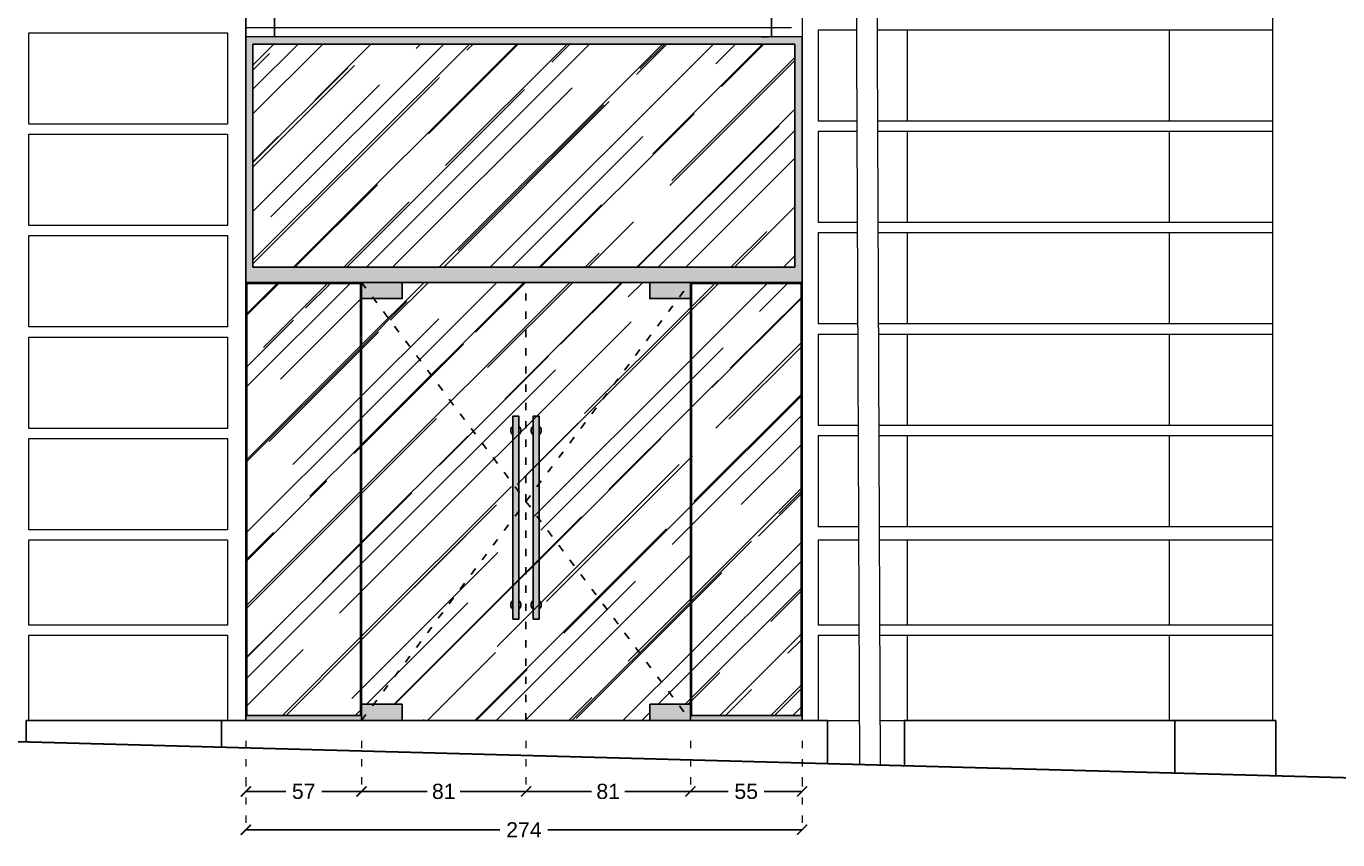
# Model space of a CAD drawing. Header units: centimetres. Extents: x -2854 to 18796, y -762 to 9238.
# Tile 67 of 166: x 537 to 1184, y 99 to 501. Entities that reach past the tile are written whole.
import ezdxf
from ezdxf.enums import TextEntityAlignment as Align

# ---------------------------------------------------------------- set-up
doc = ezdxf.new("R2010")
doc.units = ezdxf.units.CM
doc.header["$LTSCALE"] = 0.3
doc.linetypes.add('ACAD_ISO03W100', pattern=[30, 12, -18])
for name, color, linetype, lineweight in [('KK_DIM', 253, 'Continuous', 5), ('KK_FUR_NEW', 14, 'Continuous', 9), ('KK_FUR_TXT', 251, 'Continuous', 9), ('XR_EXIST_WALLS_0.05', 4, 'Continuous', 5), ('XR_EXIST_WALLS_0.30', 1, 'Continuous', 30)]:
    doc.layers.add(name, color=color, linetype=linetype, lineweight=lineweight)
doc.layers.add('KK_DIM_SIGNAGE', color=7, linetype='Continuous', true_color=0xbf73b1)
for name, color, linetype in [('XR_EXIST_DOORS-WINDOWS', 252, 'Continuous'), ('XR_EXIST_DOORS-WINDOWS_PROJECTIONS', 253, 'ACAD_ISO03W100'), ('XR_EXIST_FLOORING-STAIRS', 4, 'Continuous'), ('XR_EXIST_HATCH', 252, 'Continuous')]:
    doc.layers.add(name, color=color, linetype=linetype)
doc.styles.add('KIKO Milano_Light', font='Arial.ttf')
doc.styles.get("Standard").update_dxf_attribs({"font": 'Arial.ttf'})
doc.dimstyles.new('KIKO', dxfattribs={"dimtxt": 1.5, "dimasz": 1, "dimexe": 0, "dimexo": 2, "dimgap": 0.7, "dimtad": 0, "dimtih": 1, "dimtoh": 1, "dimdec": 0, "dimzin": 0, "dimtxsty": 'KIKO Milano_Light', "dimblk": 'ARCHTICK', "dimcen": 0.09, "dimadec": 1, "dimazin": 0, "dimtfac": 1, "dimtdec": 0, "dimtix": 1, "dimtofl": 0, "dimtmove": 0, "dimatfit": 3, "dimldrblk": 'ARCHTICK', "dimfxl": 5, "dimfxlon": 1, "dimtolj": 1, "dimtzin": 0, "dimlwe": 5, "dimarcsym": 0})

# ---------------------------------------------------------------- blocks, each defined once
blk = doc.blocks.new('_ArchTick')
at = {"color": 0, "linetype": 'ByBlock', "const_width": 0.15}
blk.add_lwpolyline([(-0.5, -0.5), (0.5, 0.5)], dxfattribs=at)
blk = doc.blocks.new('*D58')
at = {"layer": 'Defpoints', "color": 0, "transparency": 16777216}
for p in [(702.71, 158.26), (783.71, 158.26), (783.71, 123.28)]:
    blk.add_point(p, dxfattribs=at)
at = {"layer": 'KK_DIM', "color": 0, "linetype": 'ACAD_ISO03W100', "lineweight": 5, "transparency": 16777216}
for p, q in [((702.71, 148.26), (702.71, 123.28)), ((783.71, 148.26), (783.71, 123.28))]:
    blk.add_line(p, q, dxfattribs=at)
at = {"layer": 'KK_DIM', "color": 0, "lineweight": -2, "transparency": 16777216}
for p, q in [((702.71, 123.28), (735.06, 123.28)), ((783.71, 123.28), (751.36, 123.28))]:
    blk.add_line(p, q, dxfattribs=at)
at = {"layer": 'KK_DIM', "color": 0, "lineweight": -2, "transparency": 16777216, "xscale": 5, "yscale": 5, "zscale": 5, "rotation": 180}
blk.add_blockref('_ArchTick', (702.71, 123.28), dxfattribs=at)
at = {"layer": 'KK_DIM', "color": 0, "lineweight": -2, "transparency": 16777216, "xscale": 5, "yscale": 5, "zscale": 5}
blk.add_blockref('_ArchTick', (783.71, 123.28), dxfattribs=at)
at = {"layer": 'KK_DIM', "color": 0, "transparency": 16777216, "insert": (743.21, 123.28), "char_height": 7.5, "attachment_point": 5, "style": 'KIKO Milano_Light'}
blk.add_mtext('\\A1;81', dxfattribs=at)
blk = doc.blocks.new('*D59')
at = {"layer": 'Defpoints', "color": 0, "transparency": 16777216}
for p in [(783.71, 158.26), (864.71, 158.26), (864.71, 123.28)]:
    blk.add_point(p, dxfattribs=at)
at = {"layer": 'KK_DIM', "color": 0, "linetype": 'ACAD_ISO03W100', "lineweight": 5, "transparency": 16777216}
for p, q in [((783.71, 148.26), (783.71, 123.28)), ((864.71, 148.26), (864.71, 123.28))]:
    blk.add_line(p, q, dxfattribs=at)
at = {"layer": 'KK_DIM', "color": 0, "lineweight": -2, "transparency": 16777216}
for p, q in [((783.71, 123.28), (816.06, 123.28)), ((864.71, 123.28), (832.36, 123.28))]:
    blk.add_line(p, q, dxfattribs=at)
at = {"layer": 'KK_DIM', "color": 0, "lineweight": -2, "transparency": 16777216, "xscale": 5, "yscale": 5, "zscale": 5, "rotation": 180}
blk.add_blockref('_ArchTick', (783.71, 123.28), dxfattribs=at)
at = {"layer": 'KK_DIM', "color": 0, "lineweight": -2, "transparency": 16777216, "xscale": 5, "yscale": 5, "zscale": 5}
blk.add_blockref('_ArchTick', (864.71, 123.28), dxfattribs=at)
at = {"layer": 'KK_DIM', "color": 0, "transparency": 16777216, "insert": (824.21, 123.28), "char_height": 7.5, "attachment_point": 5, "style": 'KIKO Milano_Light'}
blk.add_mtext('\\A1;81', dxfattribs=at)
blk = doc.blocks.new('*D60')
at = {"layer": 'Defpoints', "color": 0, "transparency": 16777216}
for p in [(864.71, 158.26), (919.71, 158.26), (919.71, 123.28)]:
    blk.add_point(p, dxfattribs=at)
at = {"layer": 'KK_DIM', "color": 0, "linetype": 'ACAD_ISO03W100', "lineweight": 5, "transparency": 16777216}
for p, q in [((864.71, 148.26), (864.71, 123.28)), ((919.71, 148.26), (919.71, 123.28))]:
    blk.add_line(p, q, dxfattribs=at)
at = {"layer": 'KK_DIM', "color": 0, "lineweight": -2, "transparency": 16777216}
for p, q in [((864.71, 123.28), (883.31, 123.28)), ((919.71, 123.28), (901.11, 123.28))]:
    blk.add_line(p, q, dxfattribs=at)
at = {"layer": 'KK_DIM', "color": 0, "lineweight": -2, "transparency": 16777216, "xscale": 5, "yscale": 5, "zscale": 5, "rotation": 180}
blk.add_blockref('_ArchTick', (864.71, 123.28), dxfattribs=at)
at = {"layer": 'KK_DIM', "color": 0, "lineweight": -2, "transparency": 16777216, "xscale": 5, "yscale": 5, "zscale": 5}
blk.add_blockref('_ArchTick', (919.71, 123.28), dxfattribs=at)
at = {"layer": 'KK_DIM', "color": 0, "transparency": 16777216, "insert": (892.21, 123.28), "char_height": 7.5, "attachment_point": 5, "style": 'KIKO Milano_Light'}
blk.add_mtext('\\A1;55', dxfattribs=at)
blk = doc.blocks.new('*D61')
at = {"layer": 'Defpoints', "color": 0, "transparency": 16777216}
for p in [(645.71, 158.26), (702.71, 158.26), (645.71, 123.28)]:
    blk.add_point(p, dxfattribs=at)
at = {"layer": 'KK_DIM', "color": 0, "linetype": 'ACAD_ISO03W100', "lineweight": 5, "transparency": 16777216}
for p, q in [((645.71, 148.26), (645.71, 123.28)), ((702.71, 148.26), (702.71, 123.28))]:
    blk.add_line(p, q, dxfattribs=at)
at = {"layer": 'KK_DIM', "color": 0, "lineweight": -2, "transparency": 16777216}
for p, q in [((645.71, 123.28), (665.34, 123.28)), ((702.71, 123.28), (683.08, 123.28))]:
    blk.add_line(p, q, dxfattribs=at)
at = {"layer": 'KK_DIM', "color": 0, "lineweight": -2, "transparency": 16777216, "xscale": 5, "yscale": 5, "zscale": 5, "rotation": 180}
blk.add_blockref('_ArchTick', (645.71, 123.28), dxfattribs=at)
at = {"layer": 'KK_DIM', "color": 0, "lineweight": -2, "transparency": 16777216, "xscale": 5, "yscale": 5, "zscale": 5}
blk.add_blockref('_ArchTick', (702.71, 123.28), dxfattribs=at)
at = {"layer": 'KK_DIM', "color": 0, "transparency": 16777216, "insert": (674.21, 123.28), "char_height": 7.5, "attachment_point": 5, "style": 'KIKO Milano_Light'}
blk.add_mtext('\\A1;57', dxfattribs=at)
blk = doc.blocks.new('*D62')
at = {"layer": 'Defpoints', "color": 0, "transparency": 16777216}
for p in [(645.71, 158.26), (919.71, 158.26), (919.71, 104.37)]:
    blk.add_point(p, dxfattribs=at)
at = {"layer": 'KK_DIM', "color": 0, "linetype": 'ACAD_ISO03W100', "lineweight": 5, "transparency": 16777216}
for p, q in [((645.71, 129.37), (645.71, 104.37)), ((919.71, 129.37), (919.71, 104.37))]:
    blk.add_line(p, q, dxfattribs=at)
at = {"layer": 'KK_DIM', "color": 0, "lineweight": -2, "transparency": 16777216}
for p, q in [((645.71, 104.37), (770.87, 104.37)), ((919.71, 104.37), (794.54, 104.37))]:
    blk.add_line(p, q, dxfattribs=at)
at = {"layer": 'KK_DIM', "color": 0, "lineweight": -2, "transparency": 16777216, "xscale": 5, "yscale": 5, "zscale": 5, "rotation": 180}
blk.add_blockref('_ArchTick', (645.71, 104.37), dxfattribs=at)
at = {"layer": 'KK_DIM', "color": 0, "lineweight": -2, "transparency": 16777216, "xscale": 5, "yscale": 5, "zscale": 5}
blk.add_blockref('_ArchTick', (919.71, 104.37), dxfattribs=at)
at = {"layer": 'KK_DIM', "color": 0, "transparency": 16777216, "insert": (782.71, 104.37), "char_height": 7.5, "attachment_point": 5, "style": 'KIKO Milano_Light'}
blk.add_mtext('\\A1;274', dxfattribs=at)
blk = doc.blocks.new('*D63')
at = {"layer": 'Defpoints', "color": 0, "transparency": 16777216}
for p in [(702.71, 374.26), (452.36, 158.26), (702.71, 158.26)]:
    blk.add_point(p, dxfattribs=at)
at = {"layer": 'KK_DIM', "color": 0, "linetype": 'ACAD_ISO03W100', "lineweight": 5, "transparency": 16777216}
for p, q in [((477.36, 374.26), (452.36, 374.26)), ((477.36, 158.26), (452.36, 158.26))]:
    blk.add_line(p, q, dxfattribs=at)
at = {"layer": 'KK_DIM', "color": 0, "lineweight": -2, "transparency": 16777216}
for p, q in [((452.36, 374.26), (452.36, 273.59)), ((452.36, 158.26), (452.36, 258.93))]:
    blk.add_line(p, q, dxfattribs=at)
at = {"layer": 'KK_DIM', "color": 0, "lineweight": -2, "transparency": 16777216, "xscale": 5, "yscale": 5, "zscale": 5}
for p, rotation in [((452.36, 374.26), 90), ((452.36, 158.26), 270)]:
    blk.add_blockref('_ArchTick', p, dxfattribs=dict(at, rotation=rotation))
at = {"layer": 'KK_DIM', "color": 0, "transparency": 16777216, "insert": (452.36, 266.26), "char_height": 7.5, "attachment_point": 5, "style": 'KIKO Milano_Light'}
blk.add_mtext('\\A1;216', dxfattribs=at)
blk = doc.blocks.new('*D64')
at = {"layer": 'Defpoints', "color": 0, "transparency": 16777216}
for p in [(452.36, 381.76), (702.71, 381.76), (702.71, 374.26)]:
    blk.add_point(p, dxfattribs=at)
at = {"layer": 'KK_DIM', "color": 0, "lineweight": -2, "transparency": 16777216}
for p, q in [((452.36, 381.76), (452.36, 386.76)), ((452.36, 374.26), (452.36, 369.26))]:
    blk.add_line(p, q, dxfattribs=at)
at = {"layer": 'KK_DIM', "color": 0, "linetype": 'ACAD_ISO03W100', "lineweight": 5, "transparency": 16777216}
for p, q in [((477.36, 381.76), (452.36, 381.76)), ((477.36, 374.26), (452.36, 374.26))]:
    blk.add_line(p, q, dxfattribs=at)
at = {"layer": 'KK_DIM', "color": 0, "lineweight": -2, "transparency": 16777216, "xscale": 5, "yscale": 5, "zscale": 5}
for p, rotation in [((452.36, 381.76), 270), ((452.36, 374.26), 90)]:
    blk.add_blockref('_ArchTick', p, dxfattribs=dict(at, rotation=rotation))
at = {"layer": 'KK_DIM', "color": 0, "transparency": 16777216, "insert": (452.36, 378.01), "char_height": 7.5, "attachment_point": 5, "style": 'KIKO Milano_Light'}
blk.add_mtext('\\A1;8', dxfattribs=at)
blk = doc.blocks.new('*D65')
at = {"layer": 'Defpoints', "color": 0, "transparency": 16777216}
for p in [(452.36, 495.26), (703.32, 495.26), (703.32, 381.76)]:
    blk.add_point(p, dxfattribs=at)
at = {"layer": 'KK_DIM', "color": 0, "linetype": 'ACAD_ISO03W100', "lineweight": 5, "transparency": 16777216}
for p, q in [((477.36, 495.26), (452.36, 495.26)), ((477.36, 381.76), (452.36, 381.76))]:
    blk.add_line(p, q, dxfattribs=at)
at = {"layer": 'KK_DIM', "color": 0, "lineweight": -2, "transparency": 16777216}
for p, q in [((452.36, 495.26), (452.36, 445.78)), ((452.36, 381.76), (452.36, 431.25))]:
    blk.add_line(p, q, dxfattribs=at)
at = {"layer": 'KK_DIM', "color": 0, "lineweight": -2, "transparency": 16777216, "xscale": 5, "yscale": 5, "zscale": 5}
for p, rotation in [((452.36, 495.26), 90), ((452.36, 381.76), 270)]:
    blk.add_blockref('_ArchTick', p, dxfattribs=dict(at, rotation=rotation))
at = {"layer": 'KK_DIM', "color": 0, "transparency": 16777216, "insert": (452.36, 438.51), "char_height": 7.5, "attachment_point": 5, "style": 'KIKO Milano_Light'}
blk.add_mtext('\\A1;114', dxfattribs=at)
blk = doc.blocks.new('*D66')
at = {"layer": 'Defpoints', "color": 0, "transparency": 16777216}
for p in [(645.71, 616.51), (359.27, 158.26), (702.74, 158.26)]:
    blk.add_point(p, dxfattribs=at)
at = {"layer": 'KK_DIM', "color": 0, "linetype": 'ACAD_ISO03W100', "lineweight": 5, "transparency": 16777216}
for p, q in [((384.27, 616.51), (359.27, 616.51)), ((384.27, 158.26), (359.27, 158.26))]:
    blk.add_line(p, q, dxfattribs=at)
at = {"layer": 'KK_DIM', "color": 0, "lineweight": -2, "transparency": 16777216}
for p, q in [((359.27, 616.51), (359.27, 394.71)), ((359.27, 158.26), (359.27, 380.05))]:
    blk.add_line(p, q, dxfattribs=at)
at = {"layer": 'KK_DIM', "color": 0, "lineweight": -2, "transparency": 16777216, "xscale": 5, "yscale": 5, "zscale": 5}
for p, rotation in [((359.27, 616.51), 90), ((359.27, 158.26), 270)]:
    blk.add_blockref('_ArchTick', p, dxfattribs=dict(at, rotation=rotation))
at = {"layer": 'KK_DIM', "color": 0, "transparency": 16777216, "insert": (359.27, 387.38), "char_height": 7.5, "attachment_point": 5, "style": 'KIKO Milano_Light'}
blk.add_mtext('\\A1;458', dxfattribs=at)
blk = doc.blocks.new('*D189')
at = {"layer": 'Defpoints', "color": 0, "transparency": 16777216}
for p in [(398.65, 616.51), (645.71, 616.51), (645.71, 495.26)]:
    blk.add_point(p, dxfattribs=at)
at = {"layer": 'KK_DIM', "color": 0, "linetype": 'ACAD_ISO03W100', "lineweight": 5, "transparency": 16777216}
for p, q in [((423.65, 616.51), (398.65, 616.51)), ((423.65, 495.26), (398.65, 495.26))]:
    blk.add_line(p, q, dxfattribs=at)
at = {"layer": 'KK_DIM', "color": 0, "lineweight": -2, "transparency": 16777216}
for p, q in [((398.65, 616.51), (398.65, 563.15)), ((398.65, 495.26), (398.65, 548.62))]:
    blk.add_line(p, q, dxfattribs=at)
at = {"layer": 'KK_DIM', "color": 0, "lineweight": -2, "transparency": 16777216, "xscale": 5, "yscale": 5, "zscale": 5}
for p, rotation in [((398.65, 616.51), 90), ((398.65, 495.26), 270)]:
    blk.add_blockref('_ArchTick', p, dxfattribs=dict(at, rotation=rotation))
at = {"layer": 'KK_DIM', "color": 0, "transparency": 16777216, "insert": (398.65, 555.88), "char_height": 7.5, "attachment_point": 5, "style": 'KIKO Milano_Light'}
blk.add_mtext('\\A1;121', dxfattribs=at)
blk = doc.blocks.new('*D190')
at = {"layer": 'Defpoints', "color": 0, "transparency": 16777216}
for p in [(645.71, 495.26), (398.65, 160.76), (636.71, 160.76)]:
    blk.add_point(p, dxfattribs=at)
at = {"layer": 'KK_DIM', "color": 0, "linetype": 'ACAD_ISO03W100', "lineweight": 5, "transparency": 16777216}
for p, q in [((423.65, 495.26), (398.65, 495.26)), ((423.65, 160.76), (398.65, 160.76))]:
    blk.add_line(p, q, dxfattribs=at)
at = {"layer": 'KK_DIM', "color": 0, "lineweight": -2, "transparency": 16777216}
for p, q in [((398.65, 495.26), (398.65, 335.34)), ((398.65, 160.76), (398.65, 320.68))]:
    blk.add_line(p, q, dxfattribs=at)
at = {"layer": 'KK_DIM', "color": 0, "lineweight": -2, "transparency": 16777216, "xscale": 5, "yscale": 5, "zscale": 5}
for p, rotation in [((398.65, 495.26), 90), ((398.65, 160.76), 270)]:
    blk.add_blockref('_ArchTick', p, dxfattribs=dict(at, rotation=rotation))
at = {"layer": 'KK_DIM', "color": 0, "transparency": 16777216, "insert": (398.65, 328.01), "char_height": 7.5, "attachment_point": 5, "style": 'KIKO Milano_Light'}
blk.add_mtext('\\A1;335', dxfattribs=at)
blk = doc.blocks.new('*D191')
at = {"layer": 'Defpoints', "color": 0, "transparency": 16777216}
for p in [(452.36, 538.38), (826.06, 538.38), (782.71, 495.26)]:
    blk.add_point(p, dxfattribs=at)
at = {"layer": 'KK_DIM', "color": 0, "linetype": 'ACAD_ISO03W100', "lineweight": 5, "transparency": 16777216}
for p, q in [((477.36, 538.38), (452.36, 538.38)), ((477.36, 495.26), (452.36, 495.26))]:
    blk.add_line(p, q, dxfattribs=at)
at = {"layer": 'KK_DIM', "color": 0, "lineweight": -2, "transparency": 16777216}
for p, q in [((452.36, 538.38), (452.36, 524.43)), ((452.36, 495.26), (452.36, 509.21))]:
    blk.add_line(p, q, dxfattribs=at)
at = {"layer": 'KK_DIM', "color": 0, "lineweight": -2, "transparency": 16777216, "xscale": 5, "yscale": 5, "zscale": 5}
for p, rotation in [((452.36, 538.38), 90), ((452.36, 495.26), 270)]:
    blk.add_blockref('_ArchTick', p, dxfattribs=dict(at, rotation=rotation))
at = {"layer": 'KK_DIM', "color": 0, "transparency": 16777216, "insert": (452.36, 516.82), "char_height": 7.5, "attachment_point": 5, "style": 'KIKO Milano_Light'}
blk.add_mtext('\\A1;EQ1', dxfattribs=at)
blk = doc.blocks.new('*D485')
at = {"layer": 'Defpoints', "color": 0, "transparency": 16777216}
for p in [(862.09, 538.38), (862.09, 495.26), (904.61, 495.26)]:
    blk.add_point(p, dxfattribs=at)
at = {"layer": 'KK_DIM_SIGNAGE', "color": 0, "linetype": 'ACAD_ISO03W100', "lineweight": 5, "transparency": 16777216}
for p, q in [((899.61, 538.38), (904.61, 538.38)), ((899.61, 495.26), (904.61, 495.26))]:
    blk.add_line(p, q, dxfattribs=at)
at = {"layer": 'KK_DIM_SIGNAGE', "color": 0, "lineweight": -2, "transparency": 16777216}
for p, q in [((904.61, 538.38), (904.61, 518.34)), ((904.61, 495.26), (904.61, 515.3))]:
    blk.add_line(p, q, dxfattribs=at)
for p, rotation in [((904.61, 538.38), 90), ((904.61, 495.26), 270)]:
    blk.add_blockref('_ArchTick', p, dxfattribs=dict(at, rotation=rotation))
at = {"layer": 'KK_DIM_SIGNAGE', "color": 0, "transparency": 16777216, "insert": (904.61, 516.82), "char_height": 1.5, "attachment_point": 5, "style": 'KIKO Milano_Light'}
blk.add_mtext('\\A1;EQ1', dxfattribs=at)
blk = doc.blocks.new('*D487')
at = {"layer": 'Defpoints', "color": 0, "transparency": 16777216}
for p in [(705.78, 538.46), (659.89, 495.26), (684.83, 495.26)]:
    blk.add_point(p, dxfattribs=at)
at = {"layer": 'KK_DIM_SIGNAGE', "color": 0, "linetype": 'ACAD_ISO03W100', "lineweight": 5, "transparency": 16777216}
for p, q in [((664.89, 538.46), (659.89, 538.46)), ((664.89, 495.26), (659.89, 495.26))]:
    blk.add_line(p, q, dxfattribs=at)
at = {"layer": 'KK_DIM_SIGNAGE', "color": 0, "lineweight": -2, "transparency": 16777216}
for p, q in [((659.89, 538.46), (659.89, 518.38)), ((659.89, 495.26), (659.89, 515.34))]:
    blk.add_line(p, q, dxfattribs=at)
for p, rotation in [((659.89, 538.46), 90), ((659.89, 495.26), 270)]:
    blk.add_blockref('_ArchTick', p, dxfattribs=dict(at, rotation=rotation))
at = {"layer": 'KK_DIM_SIGNAGE', "color": 0, "transparency": 16777216, "insert": (659.89, 516.86), "char_height": 1.5, "attachment_point": 5, "style": 'KIKO Milano_Light'}
blk.add_mtext('\\A1;EQ1', dxfattribs=at)

msp = doc.modelspace()

# ---------------------------------------------------------------- hatches: boundary and pattern name
at = {"layer": 'KK_FUR_NEW'}
h = msp.add_hatch(dxfattribs=at)
h.set_pattern_fill('AR-RROOF', color=256)
h.set_pattern_definition([(0, (0.076, -8.184), (55.88, 25.4), [381, -50.8, 127, -25.4]), (0, (33.86, 4.516), (-25.4, 33.782), [76.2, -8.382, 152.4, -19.05]), (0, (12.776, 13.406), (132.08, 17.018), [203.2, -35.56, 101.6, -25.4])])
h.paths.add_polyline_path([(645.79, 616.51), (919.71, 616.51), (919.79, 495.59), (645.79, 495.59)])
at = {"layer": 'XR_EXIST_HATCH', "linetype": 'Continuous', "lineweight": 0, "transparency": 33554534}
h = msp.add_hatch(dxfattribs=at)
h.set_pattern_fill('AR-RROOF', color=253, angle=45)
h.set_pattern_definition([(45, (-153.785, 995.658), (21.5526, 57.47364), [381, -50.8, 127, -25.4]), (45, (-138.878, 1028.526), (-41.848, 5.927), [76.2, -8.382, 152.4, -19.05]), (45, (-160.071, 1019.905), (81.36112, 105.4282), [203.2, -35.56, 101.6, -25.4])])
h.paths.add_polyline_path([(916.21, 381.76), (649.21, 381.76), (649.21, 491.76), (916.21, 491.76)])
h.paths.add_polyline_path([(722.71, 374.26), (722.71, 366.26), (702.71, 366.26), (702.71, 166.26), (722.71, 166.26), (722.71, 158.26), (844.71, 158.26), (844.71, 166.26), (864.71, 166.26), (864.71, 366.26), (844.71, 366.26), (844.71, 374.26)])
h.paths.add_polyline_path([(646.21, 373.76), (702.21, 373.76), (702.21, 160.76), (646.21, 160.76)])
h.paths.add_polyline_path([(865.21, 160.76), (919.21, 160.76), (919.21, 373.76), (865.21, 373.76)])
at = {"layer": 'XR_EXIST_WALLS_0.05', "true_color": 0xc7c8ca}
h = msp.add_hatch(color=9, dxfattribs=at)
h.dxf.hatch_style = 1
h.paths.add_polyline_path([(645.71, 495.26), (919.71, 495.26), (919.71, 374.26), (645.71, 374.26)])
h.paths.add_polyline_path([(916.21, 381.76), (649.21, 381.76), (649.21, 491.76), (916.21, 491.76)], flags=16)
h = msp.add_hatch(color=9, dxfattribs=at)
h.dxf.hatch_style = 1
h.paths.add_polyline_path([(702.71, 374.26), (645.71, 374.26), (645.71, 158.26), (702.71, 158.26)])
h.paths.add_polyline_path([(646.21, 160.76), (702.21, 160.76), (702.21, 373.76), (646.21, 373.76)], flags=16)
h = msp.add_hatch(color=9, dxfattribs=at)
h.dxf.hatch_style = 1
h.paths.add_polyline_path([(722.71, 374.26), (722.71, 366.26), (702.71, 366.26), (702.71, 374.26)])
h.paths.add_polyline_path([(844.71, 374.26), (864.71, 374.26), (864.71, 366.26), (844.71, 366.26)])
edge = h.paths.add_edge_path()
edge.add_line((844.71, 166.26), (864.71, 166.26))
edge.add_line((864.71, 166.26), (864.71, 158.26))
h = msp.add_hatch(color=9, dxfattribs=at)
h.dxf.hatch_style = 1
h.paths.add_polyline_path([(864.71, 374.26), (919.71, 374.26), (919.71, 158.26), (864.71, 158.26)])
h.paths.add_polyline_path([(919.21, 160.76), (865.21, 160.76), (865.21, 373.76), (919.21, 373.76)], flags=16)
h = msp.add_hatch(color=9, dxfattribs=at)
h.dxf.hatch_style = 1
h.paths.add_polyline_path([(777.21, 208.26), (777.21, 308.26), (777.24, 308.26), (777.32, 308.26), (777.46, 308.26), (777.65, 308.26), (777.88, 308.26), (778.13, 308.26), (778.42, 308.26), (778.71, 308.26), (779, 308.26), (779.28, 308.26), (779.54, 308.26), (779.77, 308.26), (779.96, 308.26), (780.09, 308.26), (780.21, 308.26), (780.21, 208.26), (780.18, 208.26), (780.09, 208.26), (779.96, 208.26), (779.77, 208.26), (779.54, 208.26), (779.28, 208.26), (779, 208.26), (778.71, 208.26), (778.42, 208.26), (778.13, 208.26), (777.88, 208.26), (777.65, 208.26), (777.46, 208.26), (777.32, 208.26), (777.24, 208.26)])
h.paths.add_polyline_path([(787.21, 208.26), (787.21, 308.26), (787.24, 308.26), (787.32, 308.26), (787.46, 308.26), (787.65, 308.26), (787.88, 308.26), (788.13, 308.26), (788.42, 308.26), (788.71, 308.26), (789, 308.26), (789.28, 308.26), (789.54, 308.26), (789.77, 308.26), (789.96, 308.26), (790.09, 308.26), (790.21, 308.26), (790.21, 208.26), (790.18, 208.26), (790.09, 208.26), (789.96, 208.26), (789.77, 208.26), (789.54, 208.26), (789.28, 208.26), (789, 208.26), (788.71, 208.26), (788.42, 208.26), (788.13, 208.26), (787.88, 208.26), (787.65, 208.26), (787.46, 208.26), (787.32, 208.26), (787.24, 208.26)])
h = msp.add_hatch(color=9, dxfattribs=at)
h.dxf.hatch_style = 1
h.paths.add_polyline_path([(702.71, 166.26), (722.71, 166.26), (722.71, 158.26), (702.71, 158.26)])
h = msp.add_hatch(color=9, dxfattribs=at)
h.dxf.hatch_style = 1
h.paths.add_polyline_path([(844.71, 166.26), (864.71, 166.26), (864.71, 158.26), (844.71, 158.26)])

# ---------------------------------------------------------------- linework, layer by layer
at = {"layer": 'KK_FUR_NEW'}
msp.add_lwpolyline([(645.71, 616.51), (919.71, 616.51), (919.71, 495.26), (645.71, 495.26)], close=True, dxfattribs=at)
at = {"layer": 'XR_EXIST_DOORS-WINDOWS'}
for points in [[(645.71, 495.26), (645.71, 158.26)], [(916.21, 491.76), (649.21, 491.76)], [(649.21, 491.76), (649.21, 381.76)], [(916.21, 381.76), (916.21, 491.76)], [(919.71, 158.26), (919.71, 495.26)], [(649.21, 381.76), (916.21, 381.76)], [(702.71, 374.26), (645.71, 374.26)], [(646.21, 373.76), (645.71, 373.76)], [(646.21, 373.76), (646.21, 160.76)], [(702.71, 373.76), (702.21, 373.76), (646.21, 373.76)], [(702.21, 160.76), (702.21, 373.76)], [(844.71, 374.26), (722.71, 374.26)], [(919.71, 374.26), (864.71, 374.26)], [(864.71, 373.76), (865.21, 373.76)], [(865.21, 373.76), (865.21, 160.76), (864.71, 160.76)], [(919.21, 373.76), (865.21, 373.76)], [(919.71, 373.76), (919.21, 373.76)], [(919.21, 160.76), (919.21, 373.76)], [(702.71, 366.26), (702.71, 166.26)], [(864.71, 166.26), (864.71, 366.26)], [(777.21, 299.27), (776.94, 299.49), (776.63, 299.87), (776.4, 300.31), (776.26, 300.77), (776.21, 301.26), (776.26, 301.75), (776.4, 302.22), (776.63, 302.65), (776.94, 303.03), (777.21, 303.25)], [(780.21, 303.25), (780.48, 303.03), (780.79, 302.65), (781.02, 302.22), (781.16, 301.75)], [(781.16, 301.75), (781.21, 301.26), (781.16, 300.77), (781.02, 300.31), (780.79, 299.87), (780.48, 299.49), (780.21, 299.27)], [(787.21, 299.27), (786.94, 299.49), (786.63, 299.87), (786.4, 300.31), (786.26, 300.77), (786.21, 301.26), (786.26, 301.75), (786.4, 302.22)], [(786.4, 302.22), (786.63, 302.65), (786.94, 303.03), (787.21, 303.25)], [(790.21, 303.25), (790.48, 303.03), (790.79, 302.65), (791.02, 302.22), (791.16, 301.75), (791.21, 301.26), (791.16, 300.77), (791.02, 300.31), (790.79, 299.87), (790.48, 299.49), (790.21, 299.27)], [(777.21, 213.27), (776.94, 213.49), (776.63, 213.87), (776.4, 214.31), (776.26, 214.77), (776.21, 215.26), (776.26, 215.75), (776.4, 216.22), (776.63, 216.65), (776.94, 217.03), (777.21, 217.25)], [(780.21, 217.25), (780.48, 217.03), (780.79, 216.65), (781.02, 216.22), (781.16, 215.75)], [(781.16, 215.75), (781.21, 215.26), (781.16, 214.77), (781.02, 214.31), (780.79, 213.87), (780.48, 213.49), (780.21, 213.27)], [(787.21, 213.27), (786.94, 213.49), (786.63, 213.87), (786.4, 214.31), (786.26, 214.77), (786.21, 215.26), (786.26, 215.75), (786.4, 216.22)], [(786.4, 216.22), (786.63, 216.65), (786.94, 217.03), (787.21, 217.25)], [(790.21, 217.25), (790.48, 217.03), (790.79, 216.65), (791.02, 216.22), (791.16, 215.75), (791.21, 215.26), (791.16, 214.77), (791.02, 214.31), (790.79, 213.87), (790.48, 213.49), (790.21, 213.27)], [(702.71, 158.26), (702.71, 166.26), (722.71, 166.26)], [(722.71, 166.26), (722.71, 158.26)], [(844.71, 158.26), (844.71, 166.26)], [(844.71, 166.26), (864.71, 166.26), (864.71, 158.26)], [(645.71, 160.76), (702.71, 160.76)], [(865.21, 160.76), (919.71, 160.76)]]:
    msp.add_lwpolyline(points, dxfattribs=at)
for points in [[(722.71, 374.26), (722.71, 366.26), (702.71, 366.26), (702.71, 374.26)], [(844.71, 374.26), (864.71, 374.26), (864.71, 366.26), (844.71, 366.26)], [(777.21, 208.26), (777.21, 308.26), (777.24, 308.26), (777.32, 308.26), (777.46, 308.26), (777.65, 308.26), (777.88, 308.26), (778.13, 308.26), (778.42, 308.26), (778.71, 308.26), (779, 308.26), (779.28, 308.26), (779.54, 308.26), (779.77, 308.26), (779.96, 308.26), (780.09, 308.26), (780.21, 308.26), (780.21, 208.26), (780.18, 208.26), (780.09, 208.26), (779.96, 208.26), (779.77, 208.26), (779.54, 208.26), (779.28, 208.26), (779, 208.26), (778.71, 208.26), (778.42, 208.26), (778.13, 208.26), (777.88, 208.26), (777.65, 208.26), (777.46, 208.26), (777.32, 208.26), (777.24, 208.26)], [(787.21, 208.26), (787.21, 308.26), (787.24, 308.26), (787.32, 308.26), (787.46, 308.26), (787.65, 308.26), (787.88, 308.26), (788.13, 308.26), (788.42, 308.26), (788.71, 308.26), (789, 308.26), (789.28, 308.26), (789.54, 308.26), (789.77, 308.26), (789.96, 308.26), (790.09, 308.26), (790.21, 308.26), (790.21, 208.26), (790.18, 208.26), (790.09, 208.26), (789.96, 208.26), (789.77, 208.26), (789.54, 208.26), (789.28, 208.26), (789, 208.26), (788.71, 208.26), (788.42, 208.26), (788.13, 208.26), (787.88, 208.26), (787.65, 208.26), (787.46, 208.26), (787.32, 208.26), (787.24, 208.26)]]:
    msp.add_lwpolyline(points, close=True, dxfattribs=at)
at = {"layer": 'XR_EXIST_DOORS-WINDOWS_PROJECTIONS'}
for points in [[(702.71, 374.26), (864.71, 158.26)], [(702.71, 158.26), (864.71, 374.26)], [(783.71, 158.26), (783.71, 374.26)]]:
    msp.add_lwpolyline(points, dxfattribs=at)
at = {"layer": 'XR_EXIST_FLOORING-STAIRS'}
for points in [[(537.52, 147.82), (537.52, 158.26), (633.69, 158.26), (633.69, 145.2)], [(633.75, 158.26), (932.28, 158.26), (932.28, 137.05)], [(970.19, 136.02), (970.19, 158.26), (1103.38, 158.26), (1103.38, 132.38)], [(1103.38, 158.26), (1153.07, 158.26), (1153.07, 131.03)]]:
    msp.add_lwpolyline(points, dxfattribs=at)
at = {"layer": 'XR_EXIST_WALLS_0.05'}
for points in [[(948.14, 136.62), (946.12, 646.26)], [(958.32, 136.34), (956.3, 646.26)], [(1151.57, 646.26), (1151.57, 158.26)], [(645.71, 588.26), (645.71, 158.26)], [(919.71, 588.26), (919.71, 158.26)], [(927.71, 498.78), (927.62, 498.78), (927.62, 453.78), (927.71, 453.78)], [(927.71, 498.78), (946.71, 498.78)], [(956.89, 498.78), (971.71, 498.78)], [(971.71, 453.78), (971.71, 498.78)], [(1100.71, 498.78), (1151.57, 498.78)], [(1100.71, 453.78), (1100.71, 498.78)], [(1151.59, 498.78), (1151.57, 498.78)], [(919.71, 495.26), (645.71, 495.26)], [(946.88, 453.78), (927.71, 453.78)], [(971.71, 453.78), (957.07, 453.78)], [(1151.59, 453.78), (1151.57, 453.78), (1100.71, 453.78)], [(927.71, 448.78), (927.62, 448.78), (927.62, 403.78), (927.71, 403.78)], [(927.71, 448.78), (946.9, 448.78)], [(957.09, 448.78), (971.71, 448.78)], [(971.71, 403.78), (971.71, 448.78)], [(1100.71, 448.78), (1151.57, 448.78)], [(1100.71, 403.78), (1100.71, 448.78)], [(1151.59, 448.78), (1151.57, 448.78)], [(947.08, 403.78), (927.71, 403.78)], [(971.71, 403.78), (957.26, 403.78)], [(1151.59, 403.78), (1151.57, 403.78), (1100.71, 403.78)], [(927.71, 398.78), (927.62, 398.78), (927.62, 353.78), (927.71, 353.78)], [(927.71, 398.78), (947.1, 398.78)], [(957.28, 398.78), (971.71, 398.78)], [(971.71, 353.78), (971.71, 398.78)], [(1100.71, 398.78), (1151.57, 398.78)], [(1100.71, 353.78), (1100.71, 398.78)], [(1151.59, 398.78), (1151.57, 398.78)], [(947.28, 353.78), (927.71, 353.78)], [(971.71, 353.78), (957.46, 353.78)], [(1151.59, 353.78), (1151.57, 353.78), (1100.71, 353.78)], [(927.71, 348.78), (927.62, 348.78), (927.62, 303.78), (927.71, 303.78)], [(927.71, 348.78), (947.3, 348.78)], [(957.48, 348.78), (971.71, 348.78)], [(971.71, 303.78), (971.71, 348.78)], [(1100.71, 348.78), (1151.57, 348.78)], [(1100.71, 303.78), (1100.71, 348.78)], [(1151.59, 348.78), (1151.57, 348.78)], [(947.48, 303.78), (927.71, 303.78)], [(971.71, 303.78), (957.66, 303.78)], [(1151.59, 303.78), (1151.57, 303.78), (1100.71, 303.78)], [(927.71, 298.78), (927.62, 298.78), (927.62, 253.78), (927.71, 253.78)], [(927.71, 298.78), (947.5, 298.78)], [(957.68, 298.78), (971.71, 298.78)], [(971.71, 253.78), (971.71, 298.78)], [(1100.71, 298.78), (1151.57, 298.78)], [(1100.71, 253.78), (1100.71, 298.78)], [(947.68, 253.78), (927.71, 253.78)], [(971.71, 253.78), (957.86, 253.78)], [(1151.59, 253.78), (1151.57, 253.78), (1100.71, 253.78)], [(927.71, 247.26), (927.62, 247.26), (927.62, 205.26), (927.71, 205.26)], [(927.71, 247.26), (947.7, 247.26)], [(957.88, 247.26), (971.71, 247.26)], [(971.71, 205.26), (971.71, 247.26)], [(1100.71, 247.26), (1151.57, 247.26)], [(1100.71, 205.26), (1100.71, 247.26)], [(947.87, 205.26), (927.71, 205.26)], [(971.71, 205.26), (958.05, 205.26)], [(1151.59, 205.26), (1151.57, 205.26), (1100.71, 205.26)], [(927.71, 200.26), (927.62, 200.26), (927.62, 158.26)], [(927.71, 200.26), (947.89, 200.26)], [(958.07, 200.26), (971.71, 200.26)], [(971.71, 158.26), (971.71, 200.26)], [(1100.71, 200.26), (1151.57, 200.26)], [(1100.71, 158.26), (1100.71, 200.26)], [(932.28, 158.26), (948.05, 158.26)], [(958.24, 158.26), (970.07, 158.26)], [(970.19, 158.26), (970.07, 158.26)]]:
    msp.add_lwpolyline(points, dxfattribs=at)
at = {"layer": 'XR_EXIST_WALLS_0.05', "color": 253}
for points in [[(971.71, 498.78), (1100.71, 498.78)], [(1100.71, 453.78), (971.71, 453.78)], [(971.71, 448.78), (1100.71, 448.78)], [(1100.71, 403.78), (971.71, 403.78)], [(971.71, 398.78), (1100.71, 398.78)], [(1100.71, 353.78), (971.71, 353.78)], [(971.71, 348.78), (1100.71, 348.78)], [(1100.71, 303.78), (971.71, 303.78)], [(971.71, 298.78), (1100.71, 298.78)], [(1100.71, 253.78), (971.71, 253.78)], [(971.71, 247.26), (1100.71, 247.26)], [(1100.71, 205.26), (971.71, 205.26)], [(538.71, 158.26), (538.71, 200.26), (636.71, 200.26), (636.71, 158.26)], [(971.71, 200.26), (1100.71, 200.26)]]:
    msp.add_lwpolyline(points, dxfattribs=at)
for points in [[(636.71, 452.33), (538.71, 452.33), (538.71, 497.33), (636.71, 497.33)], [(636.71, 402.31), (538.71, 402.31), (538.71, 447.31), (636.71, 447.31)], [(636.71, 352.3), (538.71, 352.3), (538.71, 397.3), (636.71, 397.3)], [(636.71, 302.29), (538.71, 302.29), (538.71, 347.29), (636.71, 347.29)], [(636.71, 252.28), (538.71, 252.28), (538.71, 297.28), (636.71, 297.28)], [(636.71, 205.26), (538.71, 205.26), (538.71, 247.26), (636.71, 247.26)]]:
    msp.add_lwpolyline(points, close=True, dxfattribs=at)
at = {"layer": 'XR_EXIST_WALLS_0.30'}
msp.add_lwpolyline([(-163.66, 167.17), (151.97, 158.34), (1301.42, 126.98), (1946.21, 126.98)], dxfattribs=at)

# ---------------------------------------------------------------- texts
at = {"layer": 'KK_FUR_TXT', "lineweight": 30}
for p in [(895.2, 1529.25), (895.2, 1371.85)]:
    msp.add_attdef('DESCRIPTION', text='#############', height=7, rotation=270, dxfattribs=at).set_placement(p, align=Align.MIDDLE_CENTER)

# ---------------------------------------------------------------- dimensions: what is measured, and where the dimension line sits
at = {"layer": 'KK_DIM'}
for base, p1, p2, picture, middle in [((359.27, 158.26), (645.71, 616.51), (702.74, 158.26), '*D66', (359.27, 387.38)), ((398.65, 616.51), (645.71, 495.26), (645.71, 616.51), '*D189', (398.65, 555.88)), ((398.64648075, 160.76214991), (645.70876674, 495.26214991), (636.70876122, 160.76214991), '*D190', (398.64648075, 328.01214991)), ((452.36245957, 495.26214991), (703.31568207, 381.76214991), (703.31568207, 495.26214991), '*D65', (452.36245957, 438.51214991)), ((452.36245957, 381.76214991), (702.7087648, 374.26214991), (702.7087648, 381.76214991), '*D64', (452.36245957, 378.01214991)), ((452.36, 158.26), (702.71, 374.26), (702.71, 158.26), '*D63', (452.36, 266.26))]:
    dim = msp.add_linear_dim(base=base, p1=p1, p2=p2, angle=90, dimstyle='KIKO', override={"dimscale": 0, "dimpost": '\\X', "dimcen": 0.0018}, dxfattribs=at)
    dim.commit()
    dim.dimension.update_dxf_attribs({"geometry": picture, "text_midpoint": middle})
dim = msp.add_linear_dim(base=(452.36, 538.38), p1=(782.71, 495.26), p2=(826.06, 538.38), angle=90, text='EQ1', dimstyle='KIKO', override={"dimscale": 0, "dimpost": '\\X', "dimcen": 0.0018}, dxfattribs=at)
dim.commit()
dim.dimension.update_dxf_attribs({"geometry": '*D191', "text_midpoint": (452.36, 516.82)})
for base, p1, p2, picture, middle in [((645.71, 123.28), (702.71, 158.26), (645.71, 158.26), '*D61', (674.21, 123.28)), ((919.71, 104.37), (645.71, 158.26), (919.71, 158.26), '*D62', (782.71, 104.37)), ((783.71, 123.28), (702.71, 158.26), (783.71, 158.26), '*D58', (743.21, 123.28)), ((864.71, 123.28), (783.71, 158.26), (864.71, 158.26), '*D59', (824.21, 123.28)), ((919.71, 123.28), (864.71, 158.26), (919.71, 158.26), '*D60', (892.21, 123.28))]:
    dim = msp.add_linear_dim(base=base, p1=p1, p2=p2, dimstyle='KIKO', override={"dimscale": 0, "dimpost": '\\X', "dimcen": 0.0018}, dxfattribs=at)
    dim.commit()
    dim.dimension.update_dxf_attribs({"geometry": picture, "text_midpoint": middle})
at = {"layer": 'KK_DIM_SIGNAGE'}
for base, p1, p2, picture, middle in [((659.89, 495.26), (705.78, 538.46), (684.83, 495.26), '*D487', (659.89, 516.86)), ((904.61, 495.26), (862.09, 538.38), (862.09, 495.26), '*D485', (904.61, 516.82))]:
    dim = msp.add_linear_dim(base=base, p1=p1, p2=p2, angle=90, text='EQ1', dimstyle='KIKO', override={"dimpost": '\\X'}, dxfattribs=at)
    dim.commit()
    dim.dimension.update_dxf_attribs({"geometry": picture, "text_midpoint": middle})

doc.saveas('drawing.dxf')
